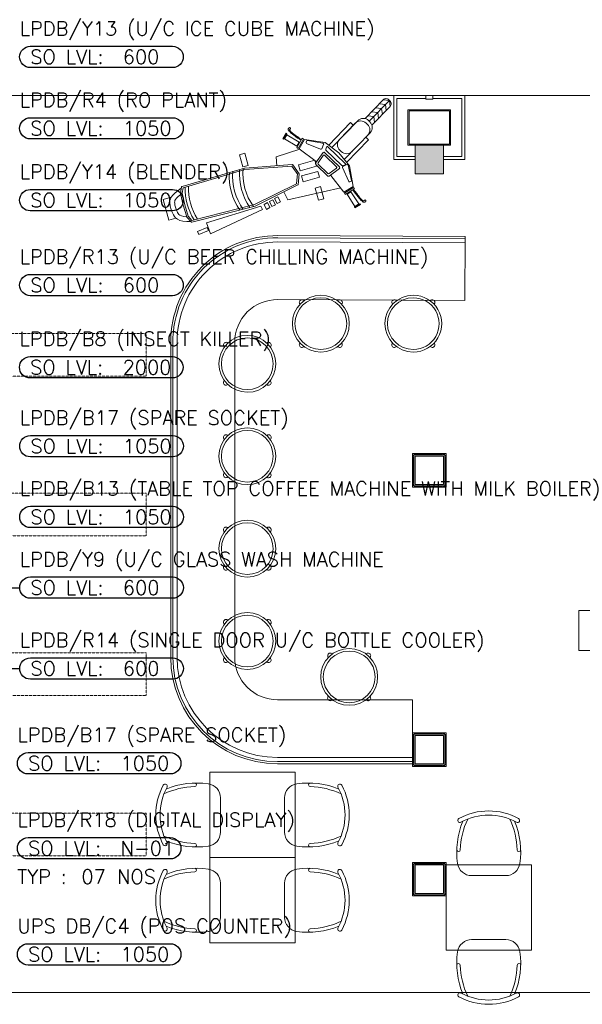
# Model space of a CAD drawing. Header units: millimetres. Extents: x -359 to 21654, y -24856 to 16255.
# Tile 11 of 31: x 3112 to 7065, y 7438 to 14363. Entities that reach past the tile are written whole.
import ezdxf
from ezdxf.enums import TextEntityAlignment as Align

# ---------------------------------------------------------------- set-up
doc = ezdxf.new("R2010")
doc.units = ezdxf.units.MM
doc.header["$MEASUREMENT"] = 0
doc.linetypes.add('FP XREF (2)$0$$0$HIDDEN', pattern=[0.375, 0.25, -0.125])
doc.linetypes.add('HIDDENX2', pattern=[0.75, 0.5, -0.25])
doc.layers.get('0').update_dxf_attribs({"color": 1, "lineweight": 5, "true_color": 0xff0000})
doc.layers.add('ELEC-SO-LVL-TAG', color=7, linetype='Continuous')
for name, color, linetype, lineweight, true_color in [('FP XREF (2)$0$A-BIKE', 9, 'Continuous', 0, 0x808080), ('FP XREF (2)$0$A-BULKHEAD', 9, 'Continuous', 0, 0x808080), ('FP XREF (2)$0$A-clmn', 9, 'Continuous', 0, 0x808080), ('FP XREF (2)$0$A-CLMN P', 9, 'Continuous', 0, 0x808080), ('FP XREF (2)$0$A-HT', 9, 'Continuous', 0, 0x808080), ('FP XREF (2)$0$A-JOINERY', 9, 'Continuous', 0, 0x808080), ('FP XREF (2)$0$A-LOOSE FUR.', 9, 'Continuous', 0, 0x808080), ('FP XREF (2)$0$A-Wall & Column', 9, 'Continuous', 0, 0x808080), ('FP XREF (2)$0$Column', 9, 'Continuous', 0, 0x808080), ('FP XREF (2)$0$JII-Furniture', 9, 'Continuous', 0, 0x808080), ('FP XREF (2)$0$MANH', 9, 'Continuous', 0, 0x808080), ('FP XREF (2)$0$N-furn', 9, 'Continuous', 0, 0x808080), ('FP XREF (2)$0$New Design Furn', 9, 'Continuous', 0, 0x808080), ('FP XREF (2)$0$Z-AT_Text', 9, 'Continuous', 0, 0x808080), ('M-MEP-ELPR-CKT', 7, 'HIDDENX2', 20, 0x960000)]:
    doc.layers.add(name, color=color, linetype=linetype, lineweight=lineweight, true_color=true_color)
doc.layers.add('FP XREF (2)$0$Z-TB-NONPLOT', color=9, linetype='Continuous', lineweight=0, true_color=0x808080, plot=False)
doc.layers.add('M-MEP-ELLG-TEXT', color=7, linetype='Continuous', lineweight=20)
doc.layers.add('M-MEP-ELSL-TEXT', color=7, linetype='Continuous', lineweight=20)
doc.styles.add('Oswald Light', font='txt')
doc.styles.add('ROMANS-100', font='romans.shx')
doc.styles.get("Standard").update_dxf_attribs({"font": 'romans.shx'})
doc.dimstyles.new('MDS-50', dxfattribs={"dimtxt": 100, "dimasz": 100, "dimexe": 50, "dimexo": 50, "dimgap": 25, "dimtad": 1, "dimdec": 0, "dimtxsty": 'Oswald Light', "dimcen": 0, "dimdle": 1.5875, "dimazin": 0, "dimtfac": 1, "dimtdec": 0, "dimtix": 1, "dimtmove": 0, "dimatfit": 0, "dimfxl": 1, "dimfrac": 2, "dimtolj": 1, "dimarcsym": 0})

# ---------------------------------------------------------------- blocks, each defined once
blk = doc.blocks.new('FP XREF (2)$0$A$C6D017AF6')
at = {"layer": 'FP XREF (2)$0$MANH', "color": 0, "lineweight": -2}
for p, q in [((579.2, 1540.9), (683.2, 1716.2)), ((663.1, 1682.4), (620.3, 1676.4)), ((683.2, 1716.2), (640.4, 1710.2)), ((663.1, 1682.4), (678.4, 1641.9)), ((683.2, 1716.2), (698.5, 1675.8)), ((622.9, 1614.6), (580.1, 1608.7)), ((643, 1648.5), (600.2, 1642.5)), ((622.9, 1614.6), (638.2, 1574.2)), ((643, 1648.5), (658.3, 1608.1)), ((602.8, 1580.8), (560, 1574.8)), ((602.8, 1580.8), (618.1, 1540.3)), ((453.4, 1501), (476.6, 1487.2)), ((581.1, 1425.2), (604.3, 1411.4)), ((30.7, 1326.8), (17.2, 1283.5)), ((23.4, 1281.6), (36.9, 1324.9)), ((36.7, 1317.5), (27.1, 1286.5)), ((36.9, 1324.9), (30.7, 1326.8)), ((134.7, 1286.9), (36.7, 1317.5)), ((38.1, 1360.3), (38.2, 1361.9)), ((38.1, 1358.7), (38.1, 1360.3)), ((38.4, 1357.1), (38.1, 1358.7)), ((38.2, 1361.9), (38.6, 1363.5)), ((38.8, 1355.5), (38.4, 1357.1)), ((38.6, 1363.5), (39.1, 1365)), ((39.6, 1353.9), (38.8, 1355.5)), ((39.1, 1365), (39.7, 1366.4)), ((40.6, 1352.3), (39.6, 1353.9)), ((39.7, 1366.4), (40.5, 1367.6)), ((40.5, 1367.6), (41.3, 1368.6)), ((42, 1350.7), (40.6, 1352.3)), ((41.3, 1368.6), (42.2, 1369.5)), ((43.8, 1348.9), (42, 1350.7)), ((42.2, 1369.5), (43.2, 1370.1)), ((43.2, 1370.1), (44.2, 1370.6)), ((46, 1347.1), (43.8, 1348.9)), ((44.2, 1370.6), (45.3, 1370.8)), ((45.3, 1370.8), (46.3, 1370.9)), ((48.6, 1345), (46, 1347.1)), ((46.3, 1370.9), (47.3, 1370.8)), ((47.3, 1370.8), (48.3, 1370.6)), ((48.1, 1358), (48, 1357.3)), ((48, 1357.3), (48, 1356.7)), ((48, 1356.7), (48.2, 1355.9)), ((48.3, 1358.6), (48.1, 1358)), ((48.2, 1355.9), (48.6, 1355)), ((48.3, 1370.6), (49.2, 1370.2)), ((48.6, 1359.1), (48.3, 1358.6)), ((49.1, 1359.7), (48.6, 1359.1)), ((48.6, 1355), (49.2, 1354.1)), ((51.7, 1342.8), (48.6, 1345)), ((49.6, 1360.2), (49.1, 1359.7)), ((49.2, 1370.2), (50.1, 1369.7)), ((49.2, 1354.1), (50.1, 1353)), ((50.1, 1360.7), (49.6, 1360.2)), ((50.1, 1369.7), (50.8, 1369.1)), ((50.7, 1361.3), (50.1, 1360.7)), ((50.1, 1353), (51.2, 1351.9)), ((51.3, 1361.8), (50.7, 1361.3)), ((50.8, 1369.1), (51.5, 1368.4)), ((51.2, 1351.9), (52.5, 1350.6)), ((51.8, 1362.4), (51.3, 1361.8)), ((51.5, 1368.4), (52, 1367.6)), ((55.4, 1340.4), (51.7, 1342.8)), ((52.2, 1363), (51.8, 1362.4)), ((52, 1367.6), (52.4, 1366.8)), ((52.6, 1363.7), (52.2, 1363)), ((52.4, 1366.8), (52.7, 1366)), ((52.5, 1350.6), (54.2, 1349.2)), ((52.8, 1364.4), (52.6, 1363.7)), ((52.7, 1366), (52.8, 1365.2)), ((52.8, 1365.2), (52.8, 1364.4)), ((54.2, 1349.2), (56.2, 1347.7)), ((60.2, 1337.5), (55.4, 1340.4)), ((56.2, 1347.7), (58.5, 1346.2)), ((58.5, 1346.2), (61.3, 1344.5)), ((66.4, 1334.2), (60.2, 1337.5)), ((61.3, 1344.5), (64.5, 1342.7)), ((64.5, 1342.7), (68.1, 1340.8)), ((74.7, 1330.2), (66.4, 1334.2)), ((68.1, 1340.8), (72.1, 1338.8)), ((72.1, 1338.8), (76.6, 1336.7)), ((85.6, 1325.4), (74.7, 1330.2)), ((76.6, 1336.7), (81.4, 1334.5)), ((81.4, 1334.5), (86.6, 1332.3)), ((99.5, 1319.6), (85.6, 1325.4)), ((86.6, 1332.3), (92.2, 1330.1)), ((92.2, 1330.1), (98, 1327.7)), ((98, 1327.7), (104.2, 1325.4)), ((117, 1312.8), (99.5, 1319.6)), ((104.2, 1325.4), (110.6, 1323.1)), ((110.6, 1323.1), (116.9, 1320.7)), ((116.9, 1320.7), (123, 1318.2)), ((123, 1318.2), (128.5, 1315.7)), ((17.2, 1283.5), (23.4, 1281.6)), ((27.1, 1286.5), (125, 1256)), ((138.6, 1304.8), (117, 1312.8)), ((125, 1256), (134.7, 1286.9)), ((128.5, 1315.7), (133, 1313.1)), ((133, 1313.1), (136.4, 1310.5)), ((136.4, 1310.5), (138.4, 1307.7)), ((138.4, 1307.7), (138.6, 1304.8)), ((178.8, 1224), (195.9, 844.2)), ((516.9, 1018.3), (509.1, 844.2)), ((195.9, 844.2), (257.3, 832.1)), ((509.1, 844.2), (447.6, 832.1))]:
    blk.add_line(p, q, dxfattribs=at)
for points in [[(640.4, 1710.2), (546.4, 1551.9, 0.414214)], [(604.5, 1517.5), (698.5, 1675.8, 0.414214), (689, 1712.8), (677.4, 1719.7, 0.414214), (640.4, 1710.2)], [(499.3, 1525.5), (365.9, 1300.7, 0.414214)], [(470.4, 1238.7), (603.8, 1463.5, 0.414214), (585, 1537.5), (573.3, 1544.4, 0.414214), (499.3, 1525.5)], [(510.8, 1306.8), (591.4, 1442.6, 0.414214), (572.6, 1516.6), (560.9, 1523.5, 0.414214), (486.9, 1504.6)], [(453.4, 1501), (341, 1311.6, 0.414214)], [(491.9, 1222), (604.3, 1411.4, 0.414214)], [(510.8, 1306.8), (510.8, 1306.8, -0.414214), (436.8, 1287.9), (425.2, 1294.8, -0.414214), (406.3, 1368.8)], [(352.5, 969.1), (279.9, 941.8, 0.159003), (278.5, 939.2), (213.7, 610.5, 0.056269), (213.6, 609.4), (222, 151.3, 0.282908), (224.7, 147.1), (265.6, 128, 0.100529), (267.4, 127.5), (352.5, 124.4)], [(352.5, 969.1), (425, 941.8, -0.159003), (426.5, 939.2), (491.3, 610.5, -0.056269), (491.4, 609.4), (483, 151.3, -0.282908), (480.2, 147.1), (439.3, 128, -0.100529), (437.5, 127.5), (352.5, 124.4)]]:
    blk.add_lwpolyline(points, format="xyb", dxfattribs=at)
for points in [[(422, 1276.3), (312.3, 1324.1), (166, 1310.5), (145.1, 1238.2), (282.5, 1180.5)], [(422, 1276.3), (516.6, 1202.8), (574.6, 1067.9), (521.2, 1014.9), (404.7, 1107.9)], [(579.9, 1039.7), (597.3, 1024.6), (611.6, 1012.5), (623.3, 1003), (632.8, 995.8), (640.2, 990.4), (646.2, 986.5), (650.9, 983.7), (654.9, 981.6), (658.3, 980), (661.3, 978.6), (664, 977.6), (666.4, 976.9), (668.5, 976.5), (670.4, 976.3), (672.2, 976.4), (673.8, 976.7), (675.3, 977.3), (676.8, 978.1), (678.1, 979), (679.3, 980), (680.4, 981.2), (681.3, 982.4), (682, 983.6), (682.5, 984.9), (682.8, 986.1), (682.9, 987.2), (682.8, 988.3), (682.5, 989.4), (682.1, 990.3), (681.6, 991.2), (680.9, 992), (680.1, 992.6), (679.3, 993.1), (678.4, 993.4), (677.5, 993.7), (676.5, 993.8), (675.6, 993.7), (674.8, 993.6), (674, 993.3), (673.3, 992.9), (672.8, 992.4), (672.4, 991.8), (672, 991.1), (671.8, 990.4), (671.5, 989.6), (671.3, 988.8), (671.1, 988.1), (670.9, 987.4), (670.7, 986.7), (670.3, 986.2), (669.9, 985.7), (669.4, 985.3), (668.8, 985), (668, 984.8), (667.1, 984.8), (666, 984.9), (664.6, 985.1), (663.1, 985.5), (661.3, 986.1), (659.3, 986.9), (657.1, 987.9), (654.5, 989.2), (651.7, 990.8), (648.6, 992.8), (645.2, 995), (641.5, 997.6), (637.6, 1000.5), (633.4, 1003.8), (628.9, 1007.3), (624.3, 1011), (619.5, 1015.1), (614.5, 1019.4), (609.3, 1023.8), (604.2, 1028.3), (599.1, 1032.4), (594.3, 1036), (589.9, 1038.8), (585.9, 1040.5), (582.5, 1040.9), (579.9, 1039.7)], [(356.4, 958.5), (288.7, 933.1), (224.8, 609), (233.1, 155.6), (269.2, 138.7), (352.9, 135.6)], [(348.5, 958.5), (416.2, 933.1), (480.1, 609), (471.8, 155.6), (435.8, 138.7), (352, 135.6)], [(189.3, 250.3), (107.2, 257.3), (176.7, 654.9), (203.3, 649.7), (189.3, 250.3)], [(227, 146.1), (234.8, 117.8), (245.3, 92), (256.6, 72.7), (268.5, 58.8), (280.7, 49.4), (292.8, 43.5), (304.7, 40), (315.9, 37.9), (326.3, 36.4), (336, 35.2), (345.2, 34.5), (354, 34.2), (362.6, 34.3), (371.2, 34.9), (379.9, 35.9), (389, 37.3), (398.6, 39.4), (408.6, 43), (419, 49), (429.7, 58.5), (440.6, 72.5), (451.7, 91.9), (462.8, 117.8), (471.2, 142.9)], [(267.3, 127.5), (275.7, 106.9), (284.2, 92.3), (291.8, 83.4), (298.6, 78.3), (305.1, 75.1), (312.6, 72.9), (321.4, 71.2), (330.7, 69.8), (339.3, 68.8), (347.1, 68.2), (354.3, 68), (361.3, 68.1), (368.2, 68.5), (375.3, 69.3), (382.8, 70.5), (389.3, 72), (394.4, 73.8), (399.1, 76.5), (405, 81.7), (412.5, 91.3), (421.4, 107), (430.1, 127.3)], [(429.4, 58.3), (429.4, 0), (278.2, 0)], [(278.2, 0), (278.2, 51.3)]]:
    blk.add_lwpolyline(points, dxfattribs=at)
for points in [[(326.7, 1309.7), (321.2, 1279.2, -0.410324), (313.5, 1273.7), (208.7, 1291.1, -0.378952), (203.1, 1298), (203.4, 1305.8, -0.387788), (209.8, 1312.2), (319.7, 1317.7, -0.482138)], [(314.3, 1251.1), (280.9, 1167.3, 0.369055), (283.7, 1159), (385.3, 1098.7, 0.369055), (393.9, 1100.2), (451.5, 1169.6, 0.460861), (449.7, 1179.7), (324, 1254.4, 0.460861)], [(326.8, 1294.2), (326.9, 1278.5, 0.263447), (330.2, 1272.7), (462.6, 1194.1, 0.284079), (469.7, 1194.2), (482.4, 1202.4, 0.557537), (482.2, 1213.9), (337, 1300.1, 0.582971)], [(321, 1231.4), (297.7, 1173, 0.369055), (300.6, 1164.7), (382.2, 1116.2, 0.369055), (390.9, 1117.7), (431, 1166.1, 0.460861), (429.3, 1176.2), (330.7, 1234.7, 0.460861)], [(504.5, 1188.3), (480.3, 1168.8, 0.410324), (479.2, 1159.4), (544.6, 1075.7, 0.378952), (553.4, 1074.1), (560, 1078.1, 0.387788), (562.6, 1086.8), (514.8, 1185.9, 0.482138)]]:
    blk.add_lwpolyline(points, format="xyb", close=True, dxfattribs=at)
for points in [[(137.6, 1239.7), (158.9, 1312.2), (148.5, 1315.2), (127.2, 1242.7)], [(225.6, 1050.7), (225.6, 1089.9), (136.5, 1089.9), (136.5, 1050.7)], [(333.6, 1100.7), (333.6, 981.9), (290.4, 981.9), (290.4, 1100.7)], [(414.6, 1099.3), (414.6, 980.5), (371.4, 980.5), (371.4, 1099.3)], [(526.1, 1009), (579.6, 1062.4), (587.2, 1054.8), (533.7, 1001.4)], [(543.5, 1004.4), (566, 1027.7), (639.8, 956.4), (617.3, 933.1)], [(614.7, 927.4), (646.2, 960), (650.9, 955.5), (619.3, 922.9)], [(235.1, 782.4), (229.3, 756), (191, 764.4), (196.8, 790.8)], [(214.8, 700), (209, 673.7), (170.8, 682.1), (176.6, 708.4)], [(224.3, 741.9), (218.5, 715.5), (180.2, 723.9), (186, 750.3)], [(502.3, 598.5), (502.3, 637.6), (591.4, 637.6), (591.4, 598.5)], [(125.5, 175.3), (133.9, 248), (157.4, 245.3), (149, 172.6)]]:
    blk.add_lwpolyline(points, close=True, dxfattribs=at)
for centre, radius, start, end in [((352.5, 969.1), 396, 249.51674, 290.48326), ((352.5, 969.1), 419.6, 250.82814, 289.17186), ((352.5, 894.8), 396, 249.51674, 290.48326), ((352.5, 894.8), 419.6, 250.82814, 289.17186), ((352.5, 573.1), 396, 252.34887, 287.65113), ((352.5, 573.1), 419.6, 253.43751, 286.56249)]:
    blk.add_arc(centre, radius, start, end, dxfattribs=at)
blk = doc.blocks.new('FP XREF (2)$0$new stool')
at = {"layer": 'FP XREF (2)$0$New Design Furn', "color": 0, "lineweight": -2}
for centre, radius, start, end in [((600283, 107585.8), 198, 0, 180), ((600283, 107585.8), 180, 0, 180), ((600135.2, 107717.5), 18, 45.66911, 230.87961), ((600430.8, 107717.5), 18, 309.12039, 134.33089), ((600283, 107585.8), 198, 180, 0), ((600283, 107585.8), 180, 180, 0), ((600135.2, 107454), 18, 129.12039, 314.33089), ((600430.8, 107454), 18, 225.66911, 50.87961)]:
    blk.add_arc(centre, radius, start, end, dxfattribs=at)
blk = doc.blocks.new('FP XREF (2)$0$seating')
at = {"layer": 'FP XREF (2)$0$JII-Furniture', "color": 0, "lineweight": -2, "ltscale": 50}
for p, q in [((600, 0), (0, 0)), ((0, 0), (0, -600)), ((600, -600), (600, 0)), ((0, -600), (600, -600))]:
    blk.add_line(p, q, dxfattribs=at)
at = {"layer": 'FP XREF (2)$0$N-furn', "color": 0, "lineweight": -2}
for p, q in [((0, -600), (0, 0)), ((0, 0), (600, 0)), ((600, 0), (600, -600)), ((179.9, -75), (420.1, -75)), ((179.9, -525), (420.1, -525)), ((600, -600), (0, -600))]:
    blk.add_line(p, q, dxfattribs=at)
for centre, radius, start, end in [((300, -60.1), 440.1, 61.57492, 118.42508), ((300, -60.1), 440.1, 61.57492, 118.42508), ((300, -60.1), 410.1, 61.57536, 118.42464), ((637.2, 91.8), 562.1, 157.45188, 188.31665), ((97.7, 313.8), 15, 118.42792, 298.42792), ((637.2, 91.8), 537.1, 154.58519, 178.48788), ((-37.2, 91.8), 537.1, 1.51212, 25.41481), ((-37.2, 91.8), 562.1, 351.68335, 22.54812), ((502.3, 313.8), 15, 241.57208, 61.57208), ((502.3, 313.8), 15, 241.57208, 61.57208), ((87.6, 106.6), 12.7, 191.76363, 357.30867), ((512.4, 106.6), 12.7, 182.69133, 348.23637), ((179.9, 25), 100, 188.31665, 270), ((420.1, 25), 100, 270, 351.68335), ((179.9, -625), 100, 90, 171.68335), ((420.1, -625), 100, 8.31665, 90), ((637.2, -691.8), 562.1, 171.68335, 202.54812), ((-37.2, -691.8), 562.1, 337.45188, 8.31665), ((87.6, -706.6), 12.7, 2.69133, 168.23637), ((637.2, -691.8), 537.1, 181.51212, 205.41481), ((-37.2, -691.8), 537.1, 334.58519, 358.48788), ((512.4, -706.6), 12.7, 11.76363, 177.30867), ((97.7, -913.8), 15, 61.57208, 241.57208), ((502.3, -913.8), 15, 298.42792, 118.42792), ((502.3, -913.8), 15, 298.42792, 118.42792), ((300, -539.9), 440.1, 241.57492, 298.42508), ((300, -539.9), 440.1, 241.57492, 298.42508), ((300, -539.9), 410.1, 241.57536, 298.42464)]:
    blk.add_arc(centre, radius, start, end, dxfattribs=at)
blk = doc.blocks.new('FP XREF (2)$0$A$Cce852dd5')
at = {"layer": 'FP XREF (2)$0$A-Wall & Column', "color": 0, "lineweight": -2}
for p, q in [((-18, 9), (-18, 0)), ((-9, 18), (0, 18)), ((9, 18), (191, 18)), ((9, 15), (191, 15)), ((9, 12), (191, 12)), ((200, 18), (209, 18)), ((218, 9), (218, 0)), ((-18, -9), (-18, -191)), ((-15, -9), (-15, -191)), ((-12, -9), (-12, -191)), ((212, -9), (212, -191)), ((215, -9), (215, -191)), ((218, -9), (218, -191)), ((-18, -209), (-18, -200)), ((218, -200), (218, -209)), ((-9, -218), (0, -218)), ((9, -212), (191, -212)), ((9, -215), (191, -215)), ((9, -218), (191, -218)), ((209, -218), (200, -218))]:
    blk.add_line(p, q, dxfattribs=at)
for points in [[(0, 9), (-9, 18), (-18, 18), (-18, 9), (-9, 0)], [(-9, 0), (-18, 0), (-18, -9), (-9, -9)], [(9, 9), (9, 18), (0, 18), (0, 9)], [(200, 9), (200, 18), (191, 18), (191, 9)], [(209, 0), (218, 9), (218, 18), (209, 18), (200, 9)], [(209, -9), (218, -9), (218, 0), (209, 0)], [(-9, -191), (-18, -191), (-18, -200), (-9, -200)], [(-9, -200), (-18, -209), (-18, -218), (-9, -218), (0, -209)], [(200, -209), (209, -218), (218, -218), (218, -209), (209, -200)], [(209, -200), (218, -200), (218, -191), (209, -191)], [(0, -209), (0, -218), (9, -218), (9, -209)], [(191, -209), (191, -218), (200, -218), (200, -209)]]:
    blk.add_lwpolyline(points, dxfattribs=at)
blk.add_lwpolyline([(-9, -209), (209, -209), (209, 9), (-9, 9)], close=True, dxfattribs=at)
blk = doc.blocks.new('FP XREF (2)$0$A$C541a664f')
at = {"layer": 'FP XREF (2)$0$A-JOINERY', "lineweight": 0}
for p, q in [((-1181.1, 3481.9), (133.4, 3475)), ((-1181, 3496.9), (133.5, 3490)), ((131.1, 3040), (133.5, 3490)), ((-1181.3, 3451.9), (133.3, 3445)), ((-1935, 532), (-1935, 2746.9)), ((-1920, 532), (-1920, 2746.9)), ((-1890, 532), (-1890, 2746.9)), ((-236, 232), (-1185, 232)), ((-236, -218), (-236, 232)), ((-236, -173), (-1185, -173)), ((-236, -203), (-1185, -203)), ((-236, -218), (-1185, -218))]:
    blk.add_line(p, q, dxfattribs=at)
blk.add_lwpolyline([(131.1, 3040), (-1183.4, 3046.9, 0.415759), (-1485, 2746.9), (-1485, 532, 0.414214), (-1185, 232)], format="xyb", dxfattribs=at)
for centre, radius, start, end in [((-1185, 2746.9), 750, 89.69785, 180), ((-1185, 2746.9), 735, 89.69785, 180), ((-1185, 2746.9), 705, 89.69785, 180), ((-1185, 532), 750, 180, 270), ((-1185, 532), 735, 180, 270), ((-1185, 532), 705, 180, 270)]:
    blk.add_arc(centre, radius, start, end, dxfattribs=at)
blk = doc.blocks.new('FP XREF (2)$0$A$Cdebefd71')
at = {"layer": 'FP XREF (2)$0$A-BULKHEAD', "linetype": 'FP XREF (2)$0$$0$HIDDEN', "ltscale": 3}
for p, q in [((0, 3374), (0, 2551)), ((290, 3374), (290, 2551)), ((0, 2251), (0, 1433)), ((290, 2251), (290, 1433)), ((0, 1128), (0, 300)), ((290, 1128), (290, 300))]:
    blk.add_line(p, q, dxfattribs=at)
for points in [[(0, 3674), (3800.4, 3674), (3800.4, 3374), (0, 3374)], [(0, 2551), (3800.4, 2551), (3800.4, 2251), (0, 2251)], [(0, 1428), (3800.4, 1428), (3800.4, 1128), (0, 1128)], [(0, 300), (3800.4, 300), (3800.4, 0), (0, 0)]]:
    blk.add_lwpolyline(points, close=True, dxfattribs=at)
blk = doc.blocks.new('FP XREF (2)')
at = {"layer": 'FP XREF (2)$0$A-HT'}
h = blk.add_hatch(color=256, dxfattribs=at)
h.dxf.hatch_style = 1
h.paths.add_polyline_path([(6090, 13280), (6090, 13480), (5890, 13480), (5890, 13280)])
at = {"layer": 'FP XREF (2)$0$A-clmn'}
blk.add_lwpolyline([(350, 13830), (17200, 13830)], dxfattribs=at)
for points in [[(5890, 13280), (6090, 13280), (6090, 13480), (5890, 13480)], [(5890.1, 11294.2), (6090.1, 11294.2), (6090.1, 11094.2), (5890.1, 11094.2)], [(5890, 9330), (6090, 9330), (6090, 9130), (5890, 9130)], [(5890, 9130), (6090, 9130), (6090, 9330), (5890, 9330)], [(5890, 8418.4), (6090, 8418.4), (6090, 8218.4), (5890, 8218.4)]]:
    blk.add_lwpolyline(points, close=True, dxfattribs=at)
at = {"layer": 'FP XREF (2)$0$A-CLMN P'}
for points in [[(5890, 13380), (5740, 13380), (5740, 13830), (5965, 13830), (5965, 13805), (6015, 13805), (6015, 13830), (6240, 13830), (6240, 13380), (6090, 13380)], [(5890, 13402), (5762, 13402), (5762, 13808), (5963, 13808)], [(6090, 13402), (6218, 13402), (6218, 13808), (6017, 13808)]]:
    blk.add_lwpolyline(points, dxfattribs=at)
for points in [[(5840, 13730), (6140, 13730), (6140, 13480), (5840, 13480)], [(5848, 13722), (6132, 13722), (6132, 13488), (5848, 13488)]]:
    blk.add_lwpolyline(points, close=True, dxfattribs=at)
at = {"layer": 'FP XREF (2)$0$Column'}
blk.add_lwpolyline([(5890, 13280), (6090, 13280), (6090, 13480), (5890, 13480)], close=True, dxfattribs=at)
at = {"layer": 'FP XREF (2)$0$Z-AT_Text'}
blk.add_lwpolyline([(7041.7, 10207.2), (8536.5, 10207.2), (8536.5, 9927.9), (7041.7, 9927.9)], close=True, dxfattribs=at)
at = {"layer": 'FP XREF (2)$0$Z-TB-NONPLOT'}
for points in [[(5872, 11312.2), (6108, 11312.2), (6108, 11076.2), (5872, 11076.2)], [(5872, 9348), (6108, 9348), (6108, 9112), (5872, 9112)]]:
    blk.add_lwpolyline(points, close=True, dxfattribs=at)
at = {"layer": 'FP XREF (2)$0$A-BIKE', "xscale": -1, "rotation": 285.2376126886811}
blk.add_blockref('FP XREF (2)$0$A$C6D017AF6', (4233.6, 12685.4), dxfattribs=at)
at = {"layer": 'FP XREF (2)$0$A-BULKHEAD'}
blk.add_blockref('FP XREF (2)$0$A$Cdebefd71', (200, 8483), dxfattribs=at)
at = {"layer": 'FP XREF (2)$0$A-JOINERY'}
blk.add_blockref('FP XREF (2)$0$A$C541a664f', (6108, 9348), dxfattribs=at)
at = {"layer": 'FP XREF (2)$0$A-LOOSE FUR.', "extrusion": (1.29875e-40, -8.16355e-49, -1), "xscale": -1.01010101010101, "yscale": 1.01010101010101, "zscale": 1.01010101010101, "rotation": 90.06109597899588}
for p in [(102797.8, 618687.7), (102598.6, 616203.2)]:
    blk.add_blockref('FP XREF (2)$0$new stool', p, dxfattribs=at)
at = {"layer": 'FP XREF (2)$0$A-LOOSE FUR.', "extrusion": (-1.29875e-40, 8.16355e-49, -1), "xscale": -1.01010101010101, "yscale": 1.01010101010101, "zscale": 1.01010101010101, "rotation": 270.0610959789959}
blk.add_blockref('FP XREF (2)$0$new stool', (-113903.9, -594236.3), dxfattribs=at)
at = {"layer": 'FP XREF (2)$0$A-LOOSE FUR.', "extrusion": (-8.16355e-49, -1.29875e-40, -1), "xscale": -1.01010101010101, "yscale": 1.01010101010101, "zscale": 1.01010101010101, "rotation": 180.0610959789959}
for p in [(-611173.4, 119969), (-611173.4, 119319), (-611173.4, 118669), (-611173.4, 118019)]:
    blk.add_blockref('FP XREF (2)$0$new stool', p, dxfattribs=at)
at = {"layer": 'FP XREF (2)$0$A-LOOSE FUR.', "rotation": 270}
for p in [(5048, 9070), (5048, 8470)]:
    blk.add_blockref('FP XREF (2)$0$seating', p, dxfattribs=at)
at = {"layer": 'FP XREF (2)$0$A-LOOSE FUR.'}
blk.add_blockref('FP XREF (2)$0$seating', (6108, 8418.4), dxfattribs=at)
at = {"layer": 'FP XREF (2)$0$A-Wall & Column'}
for p in [(5890.1, 11294.2), (5890, 9330), (5890, 8418.4)]:
    blk.add_blockref('FP XREF (2)$0$A$Cce852dd5', p, dxfattribs=at)
blk = doc.blocks.new('ELEC-SO-LVL-EQP-TAG')
at = {"layer": 'ELEC-SO-LVL-TAG'}
blk.add_lwpolyline([(75, 72.5), (1075, 72.5, -0.414214), (1150, -2.5), (1150, -2.5, -0.414214), (1075, -77.5), (75, -77.5, -0.414214), (0, -2.5), (0, -2.5, -0.414214)], format="xyb", close=True, dxfattribs=at)
at = {"layer": 'ELEC-SO-LVL-TAG', "insert": (75, -2.5), "char_height": 100, "attachment_point": 4}
blk.add_mtext_dynamic_manual_height_columns('{\\Fromans|c0;SO LVL:}', width=1015.069, gutter_width=1, heights=[0], dxfattribs=at)
at = {"layer": 'ELEC-SO-LVL-TAG', "style": 'ROMANS-100'}
for tag, p in [('SO-EQP', (0, 197.5)), ('SO-LVL', (725, -2.5))]:
    blk.add_attdef(tag, text='', height=100, dxfattribs=at).set_placement(p, align=Align.MIDDLE_LEFT)
blk = doc.blocks.new('ELEC-SO-LVL-EQP-TYP-TAG')
at = {"layer": 'ELEC-SO-LVL-TAG'}
blk.add_lwpolyline([(75, 75), (1075, 75, -0.414214), (1150, 0), (1150, 0, -0.414214), (1075, -75), (75, -75, -0.414214), (0, 0), (0, 0, -0.414214)], format="xyb", close=True, dxfattribs=at)
at = {"layer": 'ELEC-SO-LVL-TAG', "char_height": 100, "attachment_point": 4}
for s, width, insert in [('{\\Fromans|c0;SO LVL:}', 1015.069, (75, 0)), ('{\\Fromans|c0;TYP :}', 391.476, (0, -200)), ('{\\Fromans|c0;NOS}', 391.476, (700, -200))]:
    blk.add_mtext_dynamic_manual_height_columns(s, width=width, gutter_width=1, heights=[0], dxfattribs=dict(at, insert=insert))
at = {"layer": 'ELEC-SO-LVL-TAG', "style": 'ROMANS-100'}
for tag, p in [('SO-EQP', (0, 200)), ('SO-LVL', (725, 0)), ('TYP-NOS', (450, -200))]:
    blk.add_attdef(tag, text='', height=100, dxfattribs=at).set_placement(p, align=Align.MIDDLE_LEFT)

msp = doc.modelspace()

# ---------------------------------------------------------------- block references
msp.add_blockref('FP XREF (2)', (0, 0))

# ---------------------------------------------------------------- next in the draw order: linework, layer by layer
at = {"layer": 'M-MEP-ELPR-CKT', "ltscale": 5}
msp.add_lwpolyline([(2570.5, 8410.2), (2526.1, 8365.8, 0.198912), (2499.8, 8302.2), (2499.8, 7611.5, 0.414214), (2589.8, 7521.5), (7922, 7521.5, 0.414214), (8012, 7611.5), (8012, 13465.8, -0.414214), (8102, 13555.8), (12825.4, 13555.8)], format="xyb", dxfattribs=at)

# ---------------------------------------------------------------- next in the draw order: block references
at = {"layer": 'ELEC-SO-LVL-TAG'}
msp.add_blockref('ELEC-SO-LVL-EQP-TYP-TAG', (3095.3, 8535.9), dxfattribs=at).add_auto_attribs({'SO-EQP': 'LPDB/R18 (DIGITAL DISPLAY)', 'TYP-NOS': '07', 'SO-LVL': 'N-01'})
at = {"layer": 'M-MEP-ELLG-TEXT'}
for p, values in [((3111.2, 14104.2), {'SO-EQP': 'LPDB/Y13 (U/C ICE CUBE MACHINE)', 'SO-LVL': '600'}), ((3111.2, 13601.7), {'SO-EQP': 'LPDB/R4 (RO PLANT)', 'SO-LVL': '1050'}), ((3111.1, 13096.6), {'SO-EQP': 'LPDB/Y14 (BLENDER)', 'SO-LVL': '1050'}), ((3111.1, 12499.1), {'SO-EQP': 'LPDB/R13 (U/C BEER CHILLING MACHINE)', 'SO-LVL': '600'}), ((3110.2, 11921.2), {'SO-EQP': 'LPDB/B8 (INSECT KILLER)', 'SO-LVL': '2000'}), ((3111.9, 11366.1), {'SO-EQP': 'LPDB/B17 (SPARE SOCKET)', 'SO-LVL': '1050'}), ((3111.9, 10868.6), {'SO-EQP': 'LPDB/B13 (TABLE TOP COFFEE MACHINE WITH MILK BOILER)', 'SO-LVL': '1050'}), ((3112, 10371.2), {'SO-EQP': 'LPDB/Y9 (U/C GLASS WASH MACHINE', 'SO-LVL': '600'}), ((3111.9, 9802.5), {'SO-EQP': 'LPDB/R14 (SINGLE DOOR U/C BOTTLE COOLER)', 'SO-LVL': '600'}), ((3095.3, 9135.9), {'SO-EQP': 'LPDB/B17 (SPARE SOCKET)', 'SO-LVL': '1050'}), ((3095.3, 7792), {'SO-EQP': 'UPS DB/C4 (POS COUNTER)', 'SO-LVL': '1050'})]:
    msp.add_blockref('ELEC-SO-LVL-EQP-TAG', p, dxfattribs=at).add_auto_attribs(values)

# ---------------------------------------------------------------- next in the draw order: leaders
at = {"layer": 'M-MEP-ELSL-TEXT'}
for points in [[(2670.5, 10368.6), (3111.9, 10368.6)], [(400, 9802.5), (1211.1, 9802.5), (3111.9, 9800.9)]]:
    msp.add_leader(points, dimstyle='MDS-50', override={"dimgap": 25, "dimtad": 0}, dxfattribs=at)

doc.saveas('drawing.dxf')
